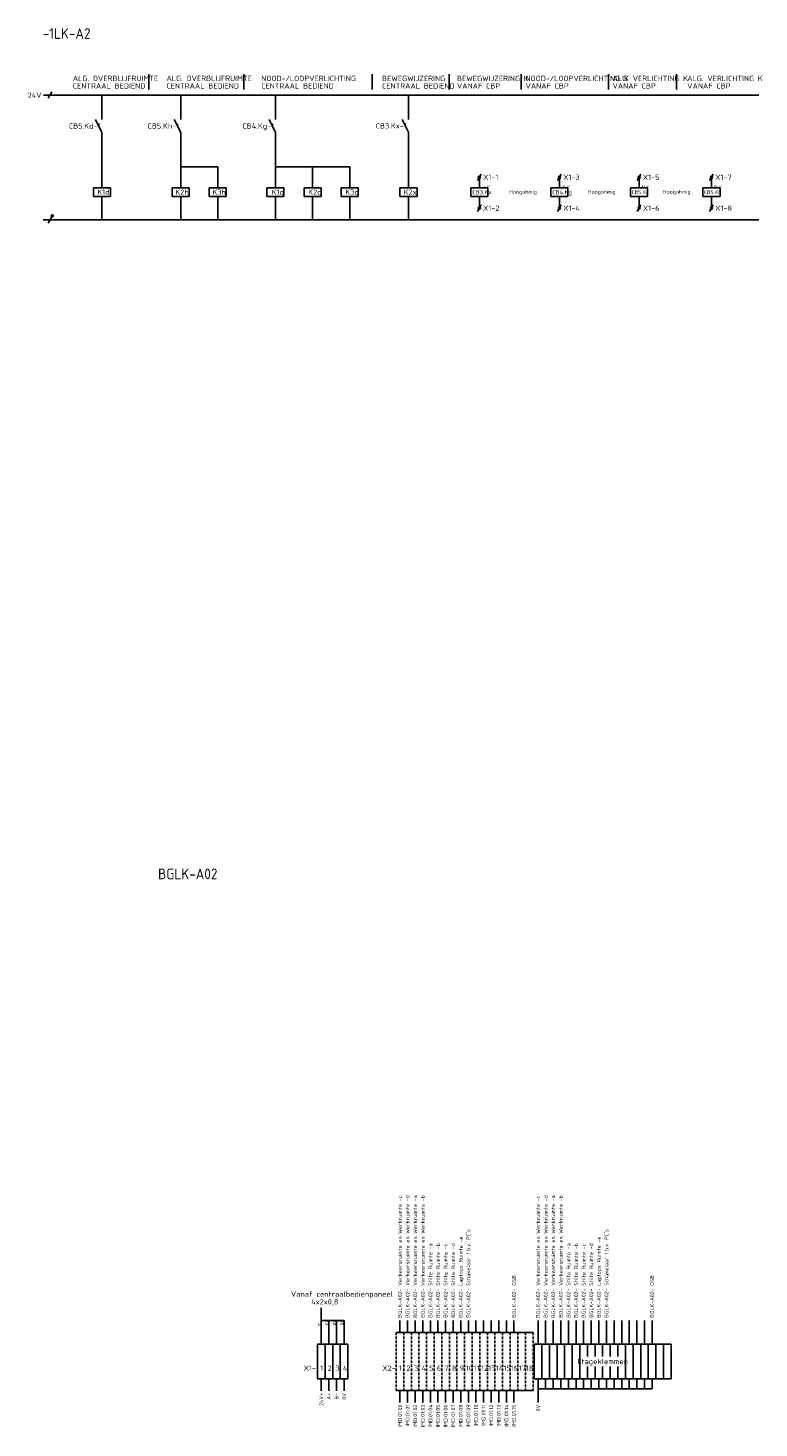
# Model space of a CAD drawing. Extents: x -1224 to 18134, y -20786 to 3554.
# Tile 10 of 88: x 3005 to 3348, y -6974 to -6318. Entities that reach past the tile are written whole.
import ezdxf
from ezdxf.enums import TextEntityAlignment as Align

# ---------------------------------------------------------------- set-up
doc = ezdxf.new("R2010")
doc.units = 0
doc.linetypes.add('HIDDEN2', pattern=[1.875, 1.25, -0.625])
doc.layers.get('0').update_dxf_attribs({"linetype": 'CONTINUOUS'})
doc.layers.add('EL$1----', color=3, linetype='CONTINUOUS')
doc.styles.add('BURO-018', font='ISO.shx', dxfattribs={"height": 1.8})
doc.styles.add('BURO-025', font='ISO.shx', dxfattribs={"height": 2.5})
doc.styles.add('BURO-050', font='ISO.shx', dxfattribs={"height": 5})

# ---------------------------------------------------------------- blocks, each defined once
blk = doc.blocks.new('0715A1')
at = {"color": 0, "linetype": 'Continuous'}
for p, q in [((-4, -2), (-4, 2)), ((-4, 2), (4, 2)), ((4, 2), (4, -2)), ((4, -2), (-4, -2))]:
    blk.add_line(p, q, dxfattribs=at)
at = {"color": 0, "linetype": 'Continuous', "style": 'BURO-018'}
blk.add_attdef('E_ASK1', text='', height=1.8, dxfattribs=at).set_placement((-1, 3), align=Align.RIGHT)
at = {"color": 0, "linetype": 'Continuous', "style": 'BURO-018', "flags": 1}
for tag, p in [('E_ID', (0, 0)), ('E_MATCODE', (0, -3))]:
    blk.add_attdef(tag, p, '', height=1.8, dxfattribs=at)
at = {"color": 0, "linetype": 'Continuous', "style": 'BURO-018'}
blk.add_attdef('E_KODE', text='', height=1.8, dxfattribs=at).set_placement((3, 5), align=Align.MIDDLE_LEFT)
blk.add_attdef('E_ASK2', text='', height=1.8, dxfattribs=at).set_placement((-1, -3), align=Align.TOP_RIGHT)
blk = doc.blocks.new('070201')
at = {"color": 0, "linetype": 'Continuous'}
blk.add_line((0, -6), (-3, 0), dxfattribs=at)
at = {"color": 0, "linetype": 'Continuous', "style": 'BURO-018'}
blk.add_attdef('E_ASK1', text='', height=1.8, dxfattribs=at).set_placement((-1, 1), align=Align.RIGHT)
at = {"color": 0, "linetype": 'Continuous', "style": 'BURO-018', "flags": 1}
for tag, p in [('E_ID', (0, 0)), ('E_MATCODE', (0, -5))]:
    blk.add_attdef(tag, p, '', height=1.8, dxfattribs=at)
at = {"color": 0, "linetype": 'Continuous', "style": 'BURO-018'}
blk.add_attdef('E_KODE', text='', height=1.8, dxfattribs=at).set_placement((3, -3), align=Align.MIDDLE_LEFT)
blk.add_attdef('E_ASK2', text='', height=1.8, dxfattribs=at).set_placement((-1, -7), align=Align.TOP_RIGHT)
blk = doc.blocks.new('0302A1')
at = {"color": 0, "linetype": 'Continuous'}
blk.add_line((-0.87, -1.5), (0.87, 1.5), dxfattribs=at)
at = {"color": 0, "const_width": 0.5}
blk.add_lwpolyline([(-0.25, 0, 1), (0.25, 0, 1)], format="xyb", close=True, dxfattribs=at)
at = {"color": 0, "linetype": 'Continuous'}
blk.add_circle((0, 0), 0.5, dxfattribs=at)
at = {"color": 0, "linetype": 'Continuous', "style": 'BURO-018', "flags": 1}
for tag, p in [('E_ID', (0, 0)), ('E_MATCODE', (0, -5))]:
    blk.add_attdef(tag, p, '', height=1.8, dxfattribs=at)
at = {"color": 0, "linetype": 'Continuous', "style": 'BURO-018'}
blk.add_attdef('E_KODE', text='', height=1.8, dxfattribs=at).set_placement((2, 0), align=Align.MIDDLE_LEFT)

msp = doc.modelspace()

# ---------------------------------------------------------------- linework, layer by layer
at = {"layer": 'EL$1----', "color": 1}
for p, q in [((3062, -6346.43), (3062, -6339.29)), ((3106.48, -6346.43), (3106.48, -6339.29)), ((3166.8, -6346.43), (3166.8, -6339.29)), ((3202.89, -6346.43), (3202.89, -6339.29)), ((3236.68, -6346.43), (3236.68, -6339.29)), ((3277.66, -6346.43), (3277.66, -6339.29)), ((3309.49, -6346.43), (3309.49, -6339.29)), ((3142.88, -6935.11), (3142.88, -6918.05)), ((3153.59, -6923.9), (3142.88, -6923.9)), ((3146.45, -6935.11), (3146.45, -6923.9)), ((3150.02, -6935.11), (3150.02, -6923.9)), ((3153.59, -6935.11), (3153.59, -6923.9)), ((3179.79, -6929.64), (3179.79, -6923.9)), ((3183.36, -6929.64), (3183.36, -6923.9)), ((3186.93, -6929.64), (3186.93, -6923.9)), ((3190.5, -6929.64), (3190.5, -6923.9)), ((3194.06, -6929.64), (3194.06, -6923.9)), ((3197.63, -6929.64), (3197.63, -6923.9)), ((3201.2, -6929.64), (3201.2, -6923.9)), ((3204.77, -6929.64), (3204.77, -6923.9)), ((3208.33, -6929.64), (3208.33, -6923.9)), ((3211.9, -6929.64), (3211.9, -6923.9)), ((3215.47, -6929.64), (3215.47, -6923.9)), ((3219.03, -6929.64), (3219.03, -6923.9)), ((3222.6, -6929.64), (3222.6, -6923.9)), ((3226.17, -6929.64), (3226.17, -6923.9)), ((3229.74, -6929.64), (3229.74, -6923.9)), ((3233.3, -6929.64), (3233.3, -6923.9)), ((3244.59, -6935.11), (3244.59, -6923.9)), ((3248.16, -6935.11), (3248.16, -6923.9)), ((3251.72, -6935.11), (3251.72, -6923.9)), ((3255.29, -6935.11), (3255.29, -6923.9)), ((3258.86, -6935.11), (3258.86, -6923.9)), ((3262.42, -6935.11), (3262.42, -6923.9)), ((3265.99, -6935.11), (3265.99, -6923.9)), ((3269.56, -6935.11), (3269.56, -6923.9)), ((3273.13, -6935.11), (3273.13, -6923.9)), ((3276.69, -6935.11), (3276.69, -6923.9)), ((3280.26, -6935.11), (3280.26, -6923.9)), ((3283.83, -6935.11), (3283.83, -6923.9)), ((3287.39, -6935.11), (3287.39, -6923.9)), ((3290.96, -6935.11), (3290.96, -6923.9)), ((3294.53, -6935.11), (3294.53, -6923.9)), ((3298.1, -6935.11), (3298.1, -6923.9)), ((3142.88, -6951.26), (3142.88, -6957)), ((3146.45, -6951.26), (3146.45, -6957)), ((3150.02, -6951.26), (3150.02, -6957)), ((3153.59, -6951.26), (3153.59, -6957)), ((3244.59, -6951.26), (3244.59, -6962.47)), ((3248.16, -6951.26), (3248.16, -6956.03)), ((3251.72, -6951.26), (3251.72, -6956.03)), ((3255.29, -6951.26), (3255.29, -6956.03)), ((3258.86, -6951.26), (3258.86, -6956.03)), ((3262.42, -6951.26), (3262.42, -6956.03)), ((3265.99, -6951.26), (3265.99, -6956.03)), ((3269.56, -6951.26), (3269.56, -6956.03)), ((3273.13, -6951.26), (3273.13, -6956.03)), ((3276.69, -6951.26), (3276.69, -6956.03)), ((3280.26, -6951.26), (3280.26, -6956.03)), ((3283.83, -6951.26), (3283.83, -6956.03)), ((3287.39, -6951.26), (3287.39, -6956.03)), ((3290.96, -6951.26), (3290.96, -6956.03)), ((3294.53, -6951.26), (3294.53, -6956.03)), ((3298.1, -6951.26), (3298.1, -6956.03)), ((3179.79, -6956.73), (3179.79, -6962.47)), ((3183.36, -6956.73), (3183.36, -6962.47)), ((3186.93, -6956.73), (3186.93, -6962.47)), ((3190.5, -6956.73), (3190.5, -6962.47)), ((3194.06, -6956.73), (3194.06, -6962.47)), ((3197.63, -6956.73), (3197.63, -6962.47)), ((3201.2, -6956.73), (3201.2, -6962.47)), ((3204.77, -6956.73), (3204.77, -6962.47)), ((3208.33, -6956.73), (3208.33, -6962.47)), ((3211.9, -6956.73), (3211.9, -6962.47)), ((3215.47, -6956.73), (3215.47, -6962.47)), ((3219.03, -6956.73), (3219.03, -6962.47)), ((3222.6, -6956.73), (3222.6, -6962.47)), ((3226.17, -6956.73), (3226.17, -6962.47)), ((3229.74, -6956.73), (3229.74, -6962.47)), ((3233.3, -6956.73), (3233.3, -6962.47)), ((3248.16, -6956.03), (3244.59, -6956.03)), ((3251.72, -6956.03), (3248.16, -6956.03)), ((3255.29, -6956.03), (3251.72, -6956.03)), ((3258.86, -6956.03), (3255.29, -6956.03)), ((3262.42, -6956.03), (3258.86, -6956.03)), ((3265.99, -6956.03), (3262.42, -6956.03)), ((3269.56, -6956.03), (3265.99, -6956.03)), ((3273.13, -6956.03), (3269.56, -6956.03)), ((3276.69, -6956.03), (3273.13, -6956.03)), ((3280.26, -6956.03), (3276.69, -6956.03)), ((3283.83, -6956.03), (3280.26, -6956.03)), ((3287.39, -6956.03), (3283.83, -6956.03)), ((3290.96, -6956.03), (3287.39, -6956.03)), ((3294.53, -6956.03), (3290.96, -6956.03)), ((3298.1, -6956.03), (3294.53, -6956.03))]:
    msp.add_line(p, q, dxfattribs=at)
at = {"layer": 'EL$1----'}
for p, q in [((3348.27, -6349.05), (3012.59, -6349.05)), ((3039.94, -6360.54), (3039.94, -6349.05)), ((3076.89, -6360.54), (3076.89, -6349.05)), ((3121.37, -6360.54), (3121.37, -6349.05)), ((3183.79, -6360.47), (3183.79, -6349.05)), ((3039.94, -6392.56), (3039.94, -6366.54)), ((3076.89, -6392.56), (3076.89, -6366.54)), ((3121.37, -6392.56), (3121.37, -6366.54)), ((3183.79, -6392.56), (3183.79, -6366.47)), ((3076.89, -6382.64), (3094.3, -6382.64)), ((3094.3, -6392.56), (3094.3, -6382.64)), ((3121.37, -6382.64), (3156.19, -6382.64)), ((3138.78, -6392.56), (3138.78, -6382.64)), ((3156.19, -6392.56), (3156.19, -6382.64)), ((3217.04, -6392.56), (3217.04, -6387.6)), ((3254.64, -6392.56), (3254.64, -6387.6)), ((3292.02, -6392.56), (3292.02, -6387.6)), ((3325.97, -6392.56), (3325.97, -6387.6)), ((3039.94, -6407.64), (3039.94, -6396.56)), ((3076.89, -6407.64), (3076.89, -6396.56)), ((3094.3, -6396.56), (3094.3, -6407.64)), ((3121.37, -6407.64), (3121.37, -6396.56)), ((3138.78, -6396.56), (3138.78, -6407.64)), ((3156.19, -6396.56), (3156.19, -6407.64)), ((3183.79, -6407.64), (3183.79, -6396.56)), ((3217.04, -6396.56), (3217.04, -6402.1)), ((3254.64, -6396.56), (3254.64, -6402.1)), ((3292.02, -6396.56), (3292.02, -6402.1)), ((3325.97, -6396.56), (3325.97, -6402.1)), ((3348.27, -6407.64), (3012.37, -6407.64)), ((3141.1, -6935.11), (3144.67, -6935.11)), ((3141.1, -6935.11), (3141.1, -6951.26)), ((3144.67, -6935.11), (3144.67, -6951.26)), ((3144.67, -6935.11), (3148.23, -6935.11)), ((3144.67, -6935.11), (3144.67, -6951.26)), ((3148.23, -6935.11), (3148.23, -6951.26)), ((3148.23, -6935.11), (3151.8, -6935.11)), ((3148.23, -6935.11), (3148.23, -6951.26)), ((3151.8, -6935.11), (3151.8, -6951.26)), ((3151.8, -6935.11), (3155.37, -6935.11)), ((3151.8, -6935.11), (3151.8, -6951.26)), ((3155.37, -6935.11), (3155.37, -6951.26)), ((3155.37, -6935.11), (3155.37, -6951.26)), ((3155.37, -6935.11), (3155.37, -6951.26)), ((3155.37, -6935.11), (3155.37, -6951.26)), ((3242.81, -6935.11), (3246.37, -6935.11)), ((3242.81, -6935.11), (3242.81, -6951.26)), ((3246.37, -6935.11), (3246.37, -6951.26)), ((3246.37, -6935.11), (3249.94, -6935.11)), ((3246.37, -6935.11), (3246.37, -6951.26)), ((3249.94, -6935.11), (3249.94, -6951.26)), ((3249.94, -6935.11), (3253.51, -6935.11)), ((3249.94, -6935.11), (3249.94, -6951.26)), ((3253.51, -6935.11), (3253.51, -6951.26)), ((3253.51, -6935.11), (3257.07, -6935.11)), ((3257.07, -6935.11), (3257.07, -6951.26)), ((3257.07, -6935.11), (3260.64, -6935.11)), ((3257.07, -6935.11), (3257.07, -6951.26)), ((3260.64, -6935.11), (3260.64, -6951.26)), ((3260.64, -6935.11), (3264.21, -6935.11)), ((3260.64, -6935.11), (3260.64, -6951.26)), ((3264.21, -6935.11), (3264.21, -6951.26)), ((3264.21, -6935.11), (3267.78, -6935.11)), ((3264.21, -6935.11), (3264.21, -6951.26)), ((3267.78, -6935.11), (3267.78, -6940.84)), ((3267.78, -6935.11), (3271.34, -6935.11)), ((3267.78, -6935.11), (3267.78, -6940.84)), ((3271.34, -6935.11), (3271.34, -6940.84)), ((3271.34, -6935.11), (3274.91, -6935.11)), ((3271.34, -6935.11), (3271.34, -6940.84)), ((3274.91, -6935.11), (3274.91, -6940.84)), ((3274.91, -6935.11), (3278.48, -6935.11)), ((3274.91, -6935.11), (3274.91, -6940.84)), ((3278.48, -6935.11), (3278.48, -6940.84)), ((3278.48, -6935.11), (3278.48, -6940.84)), ((3278.48, -6935.11), (3282.04, -6935.11)), ((3282.04, -6935.11), (3282.04, -6940.84)), ((3282.04, -6935.11), (3285.61, -6935.11)), ((3282.04, -6935.11), (3282.04, -6940.84)), ((3285.61, -6935.11), (3285.61, -6951.26)), ((3285.61, -6935.11), (3289.18, -6935.11)), ((3285.61, -6935.11), (3285.61, -6951.26)), ((3289.18, -6935.11), (3289.18, -6951.26)), ((3289.18, -6935.11), (3292.75, -6935.11)), ((3289.18, -6935.11), (3289.18, -6951.26)), ((3292.75, -6935.11), (3292.75, -6951.26)), ((3292.75, -6935.11), (3296.31, -6935.11)), ((3292.75, -6935.11), (3292.75, -6951.26)), ((3296.31, -6935.11), (3296.31, -6951.26)), ((3296.31, -6935.11), (3299.88, -6935.11)), ((3296.31, -6935.11), (3296.31, -6951.26)), ((3299.88, -6935.11), (3299.88, -6951.26)), ((3299.88, -6935.11), (3299.88, -6951.26)), ((3299.88, -6935.11), (3299.88, -6951.26)), ((3299.88, -6935.11), (3303.45, -6935.11)), ((3299.88, -6935.11), (3299.88, -6951.26)), ((3303.45, -6935.11), (3303.45, -6951.26)), ((3303.45, -6935.11), (3307.01, -6935.11)), ((3303.45, -6935.11), (3303.45, -6951.26)), ((3307.01, -6935.11), (3307.01, -6951.26)), ((3307.01, -6935.11), (3307.01, -6951.26)), ((3267.78, -6945.53), (3267.78, -6951.26)), ((3267.78, -6945.53), (3267.78, -6951.26)), ((3271.34, -6945.53), (3271.34, -6951.26)), ((3271.34, -6945.53), (3271.34, -6951.26)), ((3274.91, -6945.53), (3274.91, -6951.26)), ((3274.91, -6945.53), (3274.91, -6951.26)), ((3278.48, -6945.53), (3278.48, -6951.26)), ((3278.48, -6945.53), (3278.48, -6951.26)), ((3282.04, -6945.53), (3282.04, -6951.26)), ((3282.04, -6945.53), (3282.04, -6951.26)), ((3144.67, -6951.26), (3141.1, -6951.26)), ((3148.23, -6951.26), (3144.67, -6951.26)), ((3151.8, -6951.26), (3148.23, -6951.26)), ((3155.37, -6951.26), (3151.8, -6951.26)), ((3246.37, -6951.26), (3242.81, -6951.26)), ((3249.94, -6951.26), (3246.37, -6951.26)), ((3253.51, -6951.26), (3249.94, -6951.26)), ((3257.07, -6951.26), (3253.51, -6951.26)), ((3260.64, -6951.26), (3257.07, -6951.26)), ((3264.21, -6951.26), (3260.64, -6951.26)), ((3267.78, -6951.26), (3264.21, -6951.26)), ((3271.34, -6951.26), (3267.78, -6951.26)), ((3274.91, -6951.26), (3271.34, -6951.26)), ((3278.48, -6951.26), (3274.91, -6951.26)), ((3282.04, -6951.26), (3278.48, -6951.26)), ((3285.61, -6951.26), (3282.04, -6951.26)), ((3289.18, -6951.26), (3285.61, -6951.26)), ((3292.75, -6951.26), (3289.18, -6951.26)), ((3296.31, -6951.26), (3292.75, -6951.26)), ((3299.88, -6951.26), (3296.31, -6951.26)), ((3303.45, -6951.26), (3299.88, -6951.26)), ((3307.01, -6951.26), (3303.45, -6951.26))]:
    msp.add_line(p, q, dxfattribs=at)
at = {"layer": 'EL$1----', "linetype": 'Continuous'}
for p, q in [((3014.73, -6350.55), (3016.46, -6347.55)), ((3014.65, -6409.14), (3016.38, -6406.14))]:
    msp.add_line(p, q, dxfattribs=at)
at = {"layer": 'EL$1----', "color": 1, "linetype": 'Continuous'}
for p, q in [((3178.01, -6929.64), (3181.58, -6929.64)), ((3181.58, -6929.64), (3185.15, -6929.64)), ((3185.15, -6929.64), (3188.71, -6929.64)), ((3188.71, -6929.64), (3192.28, -6929.64)), ((3192.28, -6929.64), (3195.85, -6929.64)), ((3195.85, -6929.64), (3199.41, -6929.64)), ((3199.41, -6929.64), (3202.98, -6929.64)), ((3202.98, -6929.64), (3206.55, -6929.64)), ((3206.55, -6929.64), (3210.12, -6929.64)), ((3210.12, -6929.64), (3213.68, -6929.64)), ((3213.68, -6929.64), (3217.25, -6929.64)), ((3217.25, -6929.64), (3220.82, -6929.64)), ((3220.82, -6929.64), (3224.38, -6929.64)), ((3224.38, -6929.64), (3227.95, -6929.64)), ((3227.95, -6929.64), (3231.52, -6929.64)), ((3231.52, -6929.64), (3235.09, -6929.64)), ((3235.09, -6929.64), (3238.65, -6929.64)), ((3238.65, -6929.64), (3242.22, -6929.64)), ((3181.58, -6956.73), (3178.01, -6956.73)), ((3185.15, -6956.73), (3181.58, -6956.73)), ((3188.71, -6956.73), (3185.15, -6956.73)), ((3192.28, -6956.73), (3188.71, -6956.73)), ((3195.85, -6956.73), (3192.28, -6956.73)), ((3199.41, -6956.73), (3195.85, -6956.73)), ((3202.98, -6956.73), (3199.41, -6956.73)), ((3206.55, -6956.73), (3202.98, -6956.73)), ((3210.12, -6956.73), (3206.55, -6956.73)), ((3213.68, -6956.73), (3210.12, -6956.73)), ((3217.25, -6956.73), (3213.68, -6956.73)), ((3220.82, -6956.73), (3217.25, -6956.73)), ((3224.38, -6956.73), (3220.82, -6956.73)), ((3227.95, -6956.73), (3224.38, -6956.73)), ((3231.52, -6956.73), (3227.95, -6956.73)), ((3235.09, -6956.73), (3231.52, -6956.73)), ((3238.65, -6956.73), (3235.09, -6956.73)), ((3242.22, -6956.73), (3238.65, -6956.73))]:
    msp.add_line(p, q, dxfattribs=at)
at = {"layer": 'EL$1----', "color": 1, "linetype": 'HIDDEN2'}
for p, q in [((3178.01, -6929.64), (3178.01, -6956.73)), ((3181.58, -6929.64), (3181.58, -6956.73)), ((3181.58, -6929.64), (3181.58, -6956.73)), ((3185.15, -6929.64), (3185.15, -6956.73)), ((3185.15, -6929.64), (3185.15, -6956.73)), ((3188.71, -6929.64), (3188.71, -6956.73)), ((3188.71, -6929.64), (3188.71, -6956.73)), ((3192.28, -6929.64), (3192.28, -6956.73)), ((3192.28, -6929.64), (3192.28, -6956.73)), ((3195.85, -6929.64), (3195.85, -6956.73)), ((3195.85, -6929.64), (3195.85, -6956.73)), ((3199.41, -6929.64), (3199.41, -6956.73)), ((3199.41, -6929.64), (3199.41, -6956.73)), ((3202.98, -6929.64), (3202.98, -6956.73)), ((3202.98, -6929.64), (3202.98, -6956.73)), ((3206.55, -6929.64), (3206.55, -6956.73)), ((3206.55, -6929.64), (3206.55, -6956.73)), ((3210.12, -6929.64), (3210.12, -6956.73)), ((3210.12, -6929.64), (3210.12, -6956.73)), ((3213.68, -6929.64), (3213.68, -6956.73)), ((3213.68, -6929.64), (3213.68, -6956.73)), ((3217.25, -6929.64), (3217.25, -6956.73)), ((3217.25, -6929.64), (3217.25, -6956.73)), ((3220.82, -6929.64), (3220.82, -6956.73)), ((3220.82, -6929.64), (3220.82, -6956.73)), ((3224.38, -6929.64), (3224.38, -6956.73)), ((3224.38, -6929.64), (3224.38, -6956.73)), ((3227.95, -6929.64), (3227.95, -6956.73)), ((3227.95, -6929.64), (3227.95, -6956.73)), ((3231.52, -6929.64), (3231.52, -6956.73)), ((3231.52, -6929.64), (3231.52, -6956.73)), ((3235.09, -6929.64), (3235.09, -6956.73)), ((3235.09, -6929.64), (3235.09, -6956.73)), ((3235.09, -6929.64), (3235.09, -6956.73)), ((3235.09, -6929.64), (3235.09, -6956.73)), ((3238.65, -6929.64), (3238.65, -6956.73)), ((3238.65, -6929.64), (3238.65, -6956.73)), ((3242.22, -6929.64), (3242.22, -6956.73))]:
    msp.add_line(p, q, dxfattribs=at)
at = {"layer": 'EL$1----', "linetype": 'Continuous', "const_width": 0.5}
msp.add_lwpolyline([(3016.63, -6405.95, 1), (3016.63, -6405.45, 1)], format="xyb", close=True, dxfattribs=at)
at = {"layer": 'EL$1----', "linetype": 'Continuous'}
msp.add_circle((3016.63, -6405.7), 0.5, dxfattribs=at)

# ---------------------------------------------------------------- block references
at = {"layer": 'EL$1----'}
ref = msp.add_blockref('070201', (3039.94, -6360.54), dxfattribs=at)
ref.add_attrib('E_KODE', 'CB5.Kd-1', dxfattribs={"layer": '0', "color": 7, "linetype": 'Continuous', "height": 2.5, "style": 'BURO-025'}).set_placement((3024.43, -6363.54), align=Align.MIDDLE_LEFT)
ref = msp.add_blockref('070201', (3076.89, -6360.54), dxfattribs=at)
ref.add_attrib('E_KODE', 'CB5.Kh-1', dxfattribs={"layer": '0', "color": 7, "linetype": 'Continuous', "height": 2.5, "style": 'BURO-025'}).set_placement((3061.38, -6363.54), align=Align.MIDDLE_LEFT)
ref = msp.add_blockref('070201', (3121.37, -6360.54), dxfattribs=at)
ref.add_attrib('E_KODE', 'CB4.Kg-1', dxfattribs={"layer": '0', "color": 7, "linetype": 'Continuous', "height": 2.5, "style": 'BURO-025'}).set_placement((3105.86, -6363.54), align=Align.MIDDLE_LEFT)
ref = msp.add_blockref('070201', (3183.76, -6360.47), dxfattribs=at)
ref.add_attrib('E_KODE', 'CB3.Kx-1', dxfattribs={"layer": '0', "color": 7, "linetype": 'Continuous', "height": 2.5, "style": 'BURO-025'}).set_placement((3168.4, -6363.47), align=Align.MIDDLE_LEFT)
ref = msp.add_blockref('0302A1', (3217.04, -6387.6), dxfattribs=at)
ref.add_attrib('E_KODE', 'X1-1', dxfattribs={"layer": '0', "color": 7, "linetype": 'Continuous', "height": 2.5, "style": 'BURO-025'}).set_placement((3218.77, -6387.6), align=Align.MIDDLE_LEFT)
ref = msp.add_blockref('0302A1', (3254.64, -6387.6), dxfattribs=at)
ref.add_attrib('E_KODE', 'X1-3', dxfattribs={"layer": '0', "color": 7, "linetype": 'Continuous', "height": 2.5, "style": 'BURO-025'}).set_placement((3256.38, -6387.6), align=Align.MIDDLE_LEFT)
ref = msp.add_blockref('0302A1', (3292.02, -6387.6), dxfattribs=at)
ref.add_attrib('E_KODE', 'X1-5', dxfattribs={"layer": '0', "color": 7, "linetype": 'Continuous', "height": 2.5, "style": 'BURO-025'}).set_placement((3293.76, -6387.6), align=Align.MIDDLE_LEFT)
ref = msp.add_blockref('0302A1', (3325.97, -6387.6), dxfattribs=at)
ref.add_attrib('E_KODE', 'X1-7', dxfattribs={"layer": '0', "color": 7, "linetype": 'Continuous', "height": 2.5, "style": 'BURO-025'}).set_placement((3327.7, -6387.6), align=Align.MIDDLE_LEFT)
ref = msp.add_blockref('0715A1', (3039.94, -6394.56), dxfattribs=at)
ref.add_attrib('E_KODE', 'K1d', dxfattribs={"layer": '0', "color": 7, "linetype": 'Continuous', "height": 2.5, "style": 'BURO-025'}).set_placement((3037.77, -6394.57), align=Align.MIDDLE_LEFT)
ref = msp.add_blockref('0715A1', (3076.89, -6394.56), dxfattribs=at)
ref.add_attrib('E_KODE', 'K2h', dxfattribs={"layer": '0', "color": 7, "linetype": 'Continuous', "height": 2.5, "style": 'BURO-025'}).set_placement((3074.4, -6394.57), align=Align.MIDDLE_LEFT)
ref = msp.add_blockref('0715A1', (3094.3, -6394.56), dxfattribs=at)
ref.add_attrib('E_KODE', 'K3h', dxfattribs={"layer": '0', "color": 7, "linetype": 'Continuous', "height": 2.5, "style": 'BURO-025'}).set_placement((3091.81, -6394.57), align=Align.MIDDLE_LEFT)
ref = msp.add_blockref('0715A1', (3121.37, -6394.56), dxfattribs=at)
ref.add_attrib('E_KODE', 'K1g', dxfattribs={"layer": '0', "color": 7, "linetype": 'Continuous', "height": 2.5, "style": 'BURO-025'}).set_placement((3119.61, -6394.57), align=Align.MIDDLE_LEFT)
ref = msp.add_blockref('0715A1', (3138.78, -6394.56), dxfattribs=at)
ref.add_attrib('E_KODE', 'K2g', dxfattribs={"layer": '0', "color": 7, "linetype": 'Continuous', "height": 2.5, "style": 'BURO-025'}).set_placement((3136.74, -6394.57), align=Align.MIDDLE_LEFT)
ref = msp.add_blockref('0715A1', (3156.19, -6394.56), dxfattribs=at)
ref.add_attrib('E_KODE', 'K3g', dxfattribs={"layer": '0', "color": 7, "linetype": 'Continuous', "height": 2.5, "style": 'BURO-025'}).set_placement((3154.15, -6394.57), align=Align.MIDDLE_LEFT)
ref = msp.add_blockref('0715A1', (3183.79, -6394.56), dxfattribs=at)
ref.add_attrib('E_KODE', 'K2x', dxfattribs={"layer": '0', "color": 7, "linetype": 'Continuous', "height": 2.5, "style": 'BURO-025'}).set_placement((3181.58, -6394.57), align=Align.MIDDLE_LEFT)
ref = msp.add_blockref('0715A1', (3217.04, -6394.56), dxfattribs=at)
ref.add_attrib('E_KODE', 'CB3.Kx', dxfattribs={"layer": '0', "color": 7, "linetype": 'Continuous', "height": 2, "style": 'BURO-025'}).set_placement((3213.72, -6394.57), align=Align.MIDDLE_LEFT)
ref = msp.add_blockref('0715A1', (3254.64, -6394.56), dxfattribs=at)
ref.add_attrib('E_KODE', 'CB4.Kg', dxfattribs={"layer": '0', "color": 7, "linetype": 'Continuous', "height": 2, "style": 'BURO-025'}).set_placement((3251.22, -6394.57), align=Align.MIDDLE_LEFT)
ref = msp.add_blockref('0715A1', (3292.02, -6394.56), dxfattribs=at)
ref.add_attrib('E_KODE', 'CB5.Kd', dxfattribs={"layer": '0', "color": 7, "linetype": 'Continuous', "height": 1.75, "style": 'BURO-025'}).set_placement((3288.53, -6394.57), align=Align.MIDDLE_LEFT)
ref = msp.add_blockref('0715A1', (3325.97, -6394.56), dxfattribs=at)
ref.add_attrib('E_KODE', 'CB5.Kh', dxfattribs={"layer": '0', "color": 7, "linetype": 'Continuous', "height": 1.75, "style": 'BURO-025'}).set_placement((3322.48, -6394.57), align=Align.MIDDLE_LEFT)
ref = msp.add_blockref('0302A1', (3217.04, -6402.1), dxfattribs=at)
ref.add_attrib('E_KODE', 'X1-2', dxfattribs={"layer": '0', "color": 7, "linetype": 'Continuous', "height": 2.5, "style": 'BURO-025'}).set_placement((3218.77, -6402.1), align=Align.MIDDLE_LEFT)
ref = msp.add_blockref('0302A1', (3254.64, -6402.1), dxfattribs=at)
ref.add_attrib('E_KODE', 'X1-4', dxfattribs={"layer": '0', "color": 7, "linetype": 'Continuous', "height": 2.5, "style": 'BURO-025'}).set_placement((3256.38, -6402.1), align=Align.MIDDLE_LEFT)
ref = msp.add_blockref('0302A1', (3292.02, -6402.1), dxfattribs=at)
ref.add_attrib('E_KODE', 'X1-6', dxfattribs={"layer": '0', "color": 7, "linetype": 'Continuous', "height": 2.5, "style": 'BURO-025'}).set_placement((3293.76, -6402.1), align=Align.MIDDLE_LEFT)
ref = msp.add_blockref('0302A1', (3325.97, -6402.1), dxfattribs=at)
ref.add_attrib('E_KODE', 'X1-8', dxfattribs={"layer": '0', "color": 7, "linetype": 'Continuous', "height": 2.5, "style": 'BURO-025'}).set_placement((3327.7, -6402.1), align=Align.MIDDLE_LEFT)

# ---------------------------------------------------------------- texts
at = {"layer": 'EL$1----', "color": 2, "style": 'BURO-050'}
for s, p in [('-1LK-A2', (3012.17, -6322.66)), ('BGLK-A02', (3066.3, -6716.92))]:
    msp.add_text(s, height=5, dxfattribs=at).set_placement(p)
at = {"layer": 'EL$1----', "color": 1}
for s, height, style, p in [('ALG. OVERBLIJFRUIMTE', 2.5, 'BURO-025', (3026.26, -6342.46)), ('CENTRAAL BEDIEND', 2.5, 'BURO-025', (3026.26, -6345.99)), ('ALG. OVERBLIJFRUIMTE', 2.5, 'BURO-025', (3070.21, -6342.46)), ('CENTRAAL BEDIEND', 2.5, 'BURO-025', (3070.21, -6345.99)), ('CENTRAAL BEDIEND', 2.5, 'BURO-025', (3114.68, -6345.99)), ('NOOD-/LOOPVERLICHTING', 2.5, 'BURO-025', (3114.68, -6342.46)), ('CENTRAAL BEDIEND', 2.5, 'BURO-025', (3171.36, -6345.99)), ('BEWEGWIJZERING', 2.5, 'BURO-025', (3171.36, -6342.46)), ('VANAF CBP', 2.5, 'BURO-025', (3206.52, -6345.99)), ('BEWEGWIJZERING K', 2.5, 'BURO-025', (3206.52, -6342.46)), ('VANAF CBP', 2.5, 'BURO-025', (3238.7, -6345.99)), ('NOOD-/LOOPVERLICHTING K', 2.5, 'BURO-025', (3238.7, -6342.46)), ('VANAF CBP', 2.5, 'BURO-025', (3279.54, -6345.99)), ('ALG. VERLICHTING K', 2.5, 'BURO-025', (3279.54, -6342.46)), ('VANAF CBP', 2.5, 'BURO-025', (3314.59, -6345.99)), ('ALG. VERLICHTING K', 2.5, 'BURO-025', (3314.59, -6342.46)), ('24V', 2.5, 'BURO-025', (3005.11, -6350.33)), ('-1LK-A2', 0.797, 'BURO-050', (3217.54, -6392.18)), ('Hoogohmig', 1.8, 'BURO-018', (3231.07, -6395.36)), ('-1LK-A2', 0.797, 'BURO-050', (3255.15, -6392.18)), ('Hoogohmig', 1.8, 'BURO-018', (3267.96, -6395.36)), ('-1LK-A2', 0.797, 'BURO-050', (3292.53, -6392.18)), ('Hoogohmig', 1.8, 'BURO-018', (3303.18, -6395.36)), ('-1LK-A2', 0.797, 'BURO-050', (3326.47, -6392.18)), ('Vanaf centraalbedienpaneel', 2.5, 'BURO-025', (3128.63, -6912.8)), ('4x2x0,8', 2.5, 'BURO-025', (3138.16, -6916.42)), ('X1-', 2.5, 'BURO-025', (3134.62, -6947.56)), ('1', 2.5, 'BURO-025', (3142.32, -6947.56)), ('2', 2.5, 'BURO-025', (3145.89, -6947.56)), ('3', 2.5, 'BURO-025', (3149.46, -6947.56)), ('4', 2.5, 'BURO-025', (3153.02, -6947.56)), ('X2-', 2.5, 'BURO-025', (3171.53, -6947.56)), ('1', 2.5, 'BURO-025', (3179.23, -6947.56)), ('2', 2.5, 'BURO-025', (3182.8, -6947.56)), ('3', 2.5, 'BURO-025', (3186.37, -6947.56)), ('4', 2.5, 'BURO-025', (3189.94, -6947.56)), ('5', 2.5, 'BURO-025', (3193.5, -6947.56)), ('6', 2.5, 'BURO-025', (3197.07, -6947.56)), ('7', 2.5, 'BURO-025', (3200.64, -6947.56)), ('8', 2.5, 'BURO-025', (3204.2, -6947.56)), ('9', 2.5, 'BURO-025', (3207.77, -6947.56)), ('10', 2.5, 'BURO-025', (3210.66, -6947.56)), ('11', 2.5, 'BURO-025', (3214.39, -6947.56)), ('12', 2.5, 'BURO-025', (3217.83, -6947.56)), ('13', 2.5, 'BURO-025', (3221.14, -6947.56)), ('14', 2.5, 'BURO-025', (3224.84, -6947.56)), ('15', 2.5, 'BURO-025', (3228.41, -6947.56)), ('16', 2.5, 'BURO-025', (3231.74, -6947.56)), ('17', 2.5, 'BURO-025', (3235.54, -6947.56)), ('18', 2.5, 'BURO-025', (3238.88, -6947.56))]:
    msp.add_text(s, height=height, dxfattribs=dict(at, style=style)).set_placement(p)
at = {"layer": 'EL$1----', "color": 1, "style": 'BURO-018'}
for s, p in [('BGLK-A02- Verkeersruimte en Werkruimte -c', (3179.79, -6922.68)), ('BGLK-A02- Verkeersruimte en Werkruimte -d', (3183.36, -6922.68)), ('BGLK-A02- Verkeersruimte en Werkruimte -a', (3186.93, -6922.68)), ('BGLK-A02- Verkeersruimte en Werkruimte -b', (3190.5, -6922.68)), ('BGLK-A02- Verkeersruimte en Werkruimte -c', (3244.59, -6922.68)), ('BGLK-A02- Verkeersruimte en Werkruimte -d', (3248.16, -6922.68)), ('BGLK-A02- Verkeersruimte en Werkruimte -a', (3251.72, -6922.68)), ('BGLK-A02- Verkeersruimte en Werkruimte -b', (3255.29, -6922.68)), ('BGLK-A02- Laptops Ruimte -e', (3208.33, -6922.68)), ("BGLK-A02- Schakelaar t.b.v. PC's", (3211.9, -6922.68)), ('BGLK-A02- Laptops Ruimte -e', (3273.13, -6922.68)), ("BGLK-A02- Schakelaar t.b.v. PC's", (3276.69, -6922.68)), ('BGLK-A02- Stilte Ruimte -a', (3194.06, -6922.68)), ('BGLK-A02- Stilte Ruimte -b', (3197.63, -6922.68)), ('BGLK-A02- Stilte Ruimte -c', (3201.2, -6922.68)), ('BGLK-A02- Stilte Ruimte -d', (3204.77, -6922.68)), ('BGLK-A02- Stilte Ruimte -a', (3258.86, -6922.68)), ('BGLK-A02- Stilte Ruimte -b', (3262.42, -6922.68)), ('BGLK-A02- Stilte Ruimte -c', (3265.99, -6922.68)), ('BGLK-A02- Stilte Ruimte -d', (3269.56, -6922.68)), ('BGLK-A02- OSB', (3233.3, -6922.68)), ('BGLK-A02- OSB', (3298.1, -6922.68))]:
    msp.add_text(s, height=1.8, rotation=90, dxfattribs=at).set_placement(p, align=Align.MIDDLE_LEFT)
at = {"layer": 'EL$1----', "color": 2, "style": 'BURO-018'}
for s, p in [('r', (3142.56, -6926.32)), ('gr', (3146.13, -6926.32)), ('ge', (3149.7, -6926.32)), ('bl', (3153.27, -6926.32))]:
    msp.add_text(s, height=1.8, rotation=90, dxfattribs=at).set_placement(p)
at = {"layer": 'EL$1----', "color": 1, "style": 'BURO-025'}
msp.add_text('Etageklemmen', height=2.5, dxfattribs=at).set_placement((3274.91, -6943.18), align=Align.MIDDLE_CENTER)
at = {"layer": 'EL$1----', "color": 1, "style": 'BURO-018'}
for s, p in [('24V+', (3142.88, -6957.93)), ('A+', (3146.45, -6957.93)), ('B-', (3150.02, -6957.93)), ('0V', (3153.59, -6957.93)), ('IMD.01.00', (3179.79, -6963.4)), ('IMD.01.01', (3183.36, -6963.4)), ('IMD.01.02', (3186.93, -6963.4)), ('IMD.01.03', (3190.5, -6963.4)), ('IMD.01.04', (3194.06, -6963.4)), ('IMD.01.05', (3197.63, -6963.4)), ('IMD.01.06', (3201.2, -6963.4)), ('IMD.01.07', (3204.77, -6963.4)), ('IMD.01.08', (3208.33, -6963.4)), ('IMD.01.09', (3211.9, -6963.4)), ('IMD.01.10', (3215.47, -6963.4)), ('IMD.01.11', (3219.03, -6963.4)), ('IMD.01.12', (3222.6, -6963.4)), ('IMD.01.13', (3226.17, -6963.4)), ('IMD.01.14', (3229.74, -6963.4)), ('IMD.01.15', (3233.3, -6963.4)), ('0V', (3244.59, -6963.4))]:
    msp.add_text(s, height=1.8, rotation=90, dxfattribs=at).set_placement(p, align=Align.MIDDLE_RIGHT)

doc.saveas('drawing.dxf')
